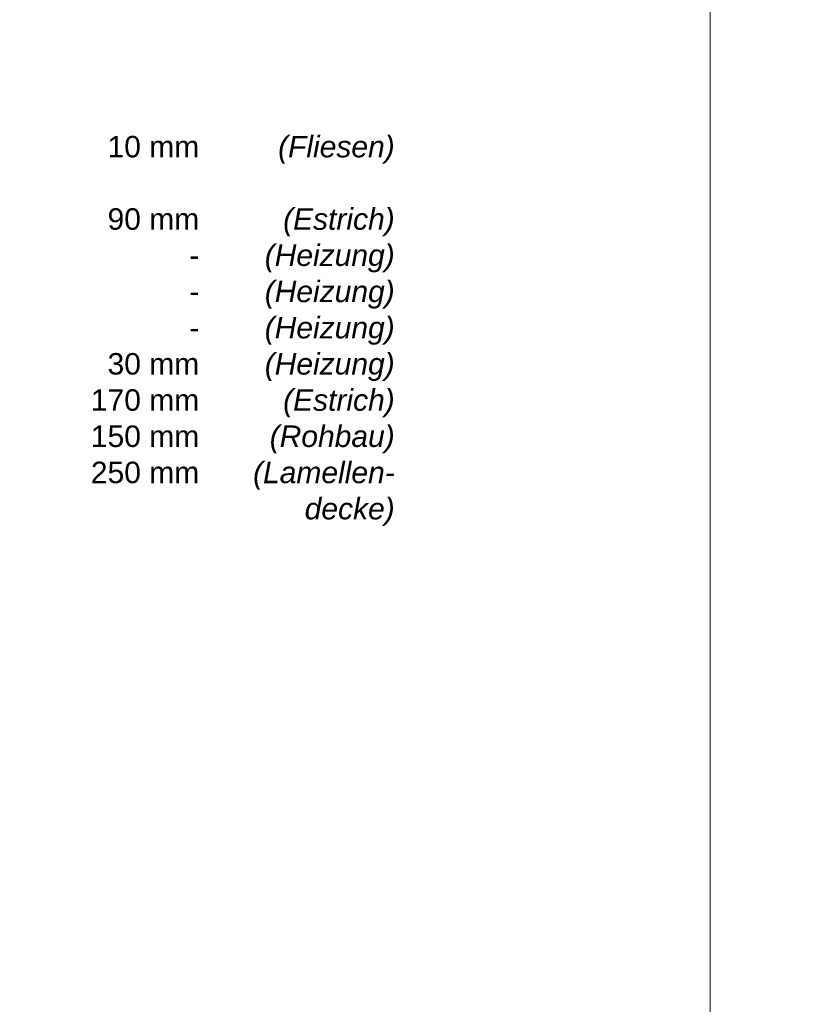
# Model space of a CAD drawing. Header units: metres. Extents: x 0.4 to 30.1, y -10.7 to 8.6.
# Tile 243 of 256: x 15.2 to 16.1, y 4.3 to 5.4. Entities that reach past the tile are written whole.
import ezdxf

# ---------------------------------------------------------------- set-up
doc = ezdxf.new("R2010")
doc.units = ezdxf.units.M
doc.layers.add('_Bodenaufbauten 20230510 (2D)', color=7, linetype='Continuous', lineweight=9)
doc.layers.add('Keine', color=7, linetype='Continuous', lineweight=9)
doc.styles.add('Arial', font='arial.ttf')
doc.styles.add('Arial (italic)', font='ariali.ttf')

# ---------------------------------------------------------------- blocks, each defined once
blk = doc.blocks.new('Bodenaufbauten 20230510 (2D)')
at = {"layer": 'Keine', "color": 255, "flags": 128}
for points in [[(14, 6.6), (16, 6.6), (16, 4.2), (14, 4.2)], [(16, 6.6), (18, 6.6), (18, 4.2), (16, 4.2)]]:
    blk.add_lwpolyline(points, close=True, dxfattribs=at)
at = {"layer": 'Keine', "color": 7, "transparency": 33554687, "char_height": 0.025218, "attachment_point": 3, "line_spacing_factor": 1.011258}
for s, insert, width, style in [(' 10 mm\\P\\P90 mm\\P-\\P-\\P-\\P  30 mm\\P170 mm\\P150 mm\\P250 mm', (15.39978, 5.30738), 0.1510902, 'Arial'), ('(Fliesen)\\P\\P(Estrich)\\P(Heizung)\\P(Heizung)\\P(Heizung)\\P(Heizung)\\P(Estrich)\\P(Rohbau)\\P(Lamellen-\\Pdecke)', (15.6294, 5.30738), 0.175, 'Arial (italic)')]:
    blk.add_mtext(s, dxfattribs=dict(at, insert=insert, width=width, style=style))

msp = doc.modelspace()

# ---------------------------------------------------------------- block references
at = {"layer": '_Bodenaufbauten 20230510 (2D)'}
msp.add_blockref('Bodenaufbauten 20230510 (2D)', (0, 0), dxfattribs=at)

doc.saveas('drawing.dxf')
